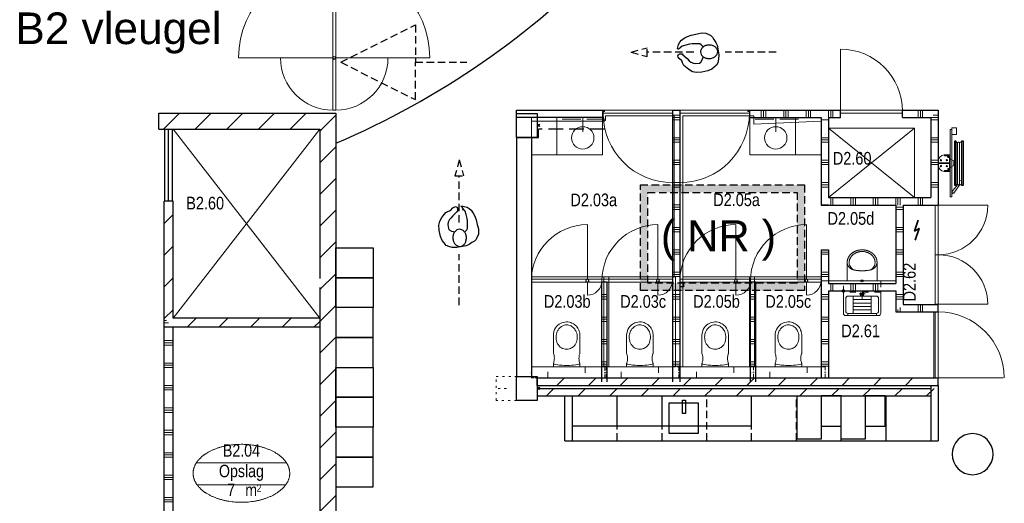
# Model space of a CAD drawing. Header units: millimetres. Extents: x 45699 to 251499, y 244 to 86446.
# Tile 21 of 240: x 45811 to 58998, y 39033 to 45505. Entities that reach past the tile are written whole.
import ezdxf
from ezdxf.enums import TextEntityAlignment as Align

# ---------------------------------------------------------------- set-up
doc = ezdxf.new("R2010")
doc.units = ezdxf.units.MM
doc.header["$LTSCALE"] = 400
doc.header["$PDMODE"] = 3
doc.header["$PDSIZE"] = 15
for name, pattern in [('HIDDEN', [0.375, 0.25, -0.125]), ('STYLE_01', [0.416641, 0.208282, -0.208359]), ('STYLE_02', [0.694427, 0.486069, -0.208359]), ('STYLE_05', [0.208282, 0.069427, -0.138855]), ('STYLE_07', [1.875, 0.625, -0.208282, 0.625, -0.208359, 0.069427, -0.138931]), ('STYLE_15', [0.240945, 0.11811, -0.059055, 0.004724, -0.059055])]:
    doc.linetypes.add(name, pattern=pattern)
for name, color, linetype, lineweight in [('Binnenkozijnen', 140, 'Continuous', 15), ('Dimension-Binnen', 5, 'Continuous', 25), ('mat-beton (ihwg)', 5, 'Continuous', 25), ('mat-kalkzandsteen', 5, 'Continuous', 25), ('mat-scheidingswand-horizontaal', 5, 'Continuous', 25), ('mat-scheidingswand-vertikaal', 5, 'Continuous', 25), ('None', 7, 'Continuous', 9), ('Ruimtenummers', 5, 'Continuous', 25), ('sanitair', 7, 'Continuous', 5), ('Tegelwerk', 5, 'STYLE_02', 25)]:
    doc.layers.add(name, color=color, linetype=linetype, lineweight=lineweight)
for name, color, linetype in [('inlay', 6, 'Continuous'), ('looplijnen', 8, 'HIDDEN'), ('plafond', 255, 'HIDDEN'), ('plat', 5, 'Continuous'), ('symbol', 1, 'Continuous'), ('timmerwerk-ge', 150, 'Continuous'), ('timmerwerk-ve', 8, 'HIDDEN')]:
    doc.layers.add(name, color=color, linetype=linetype)
doc.layers.get('Dimension-Binnen').off()
doc.styles.add('Arial', font='arial.ttf', dxfattribs={"height": 176.388889})
doc.styles.add('Arial Narrow', font='ARIALN.TTF', dxfattribs={"height": 222.25})

# ---------------------------------------------------------------- blocks, each defined once
blk = doc.blocks.new('*X141')
at = {"layer": 'None', "lineweight": 9}
for p, q in [((-21137, -2070), (-21107, -2070)), ((-21137, -2100), (-21077, -2100)), ((-21137, -2340), (-21017, -2340)), ((-21137, -2370), (-21017, -2370)), ((-21137, -2400), (-21017, -2400)), ((-21137, -2640), (-21017, -2640)), ((-21137, -2670), (-21017, -2670)), ((-21137, -2700), (-21017, -2700)), ((-21137, -2940), (-21017, -2940)), ((-21137, -2970), (-21017, -2970)), ((-21137, -3000), (-21017, -3000)), ((-21137, -3240), (-21017, -3240)), ((-21137, -3270), (-21017, -3270)), ((-21137, -3300), (-21017, -3300)), ((-21137, -3540), (-21017, -3540)), ((-21137, -3570), (-21017, -3570)), ((-21137, -3600), (-21017, -3600)), ((-21137, -3840), (-21017, -3840)), ((-21137, -3870), (-21017, -3870)), ((-21137, -3900), (-21017, -3900)), ((-21137, -4140), (-21017, -4140)), ((-21137, -4170), (-21017, -4170)), ((-21137, -4200), (-21017, -4200)), ((-21137, -4440), (-21017, -4440)), ((-21137, -4470), (-21017, -4470)), ((-21137, -4500), (-21017, -4500)), ((-21137, -4740), (-21017, -4740)), ((-21137, -4770), (-21017, -4770)), ((-21137, -4800), (-21017, -4800))]:
    blk.add_line(p, q, dxfattribs=at)
blk = doc.blocks.new('*X142')
at = {"layer": 'None', "lineweight": 9}
for p, q in [((-21137, -773), (-21017, -653)), ((-21137, -1197), (-21017, -1077)), ((-21137, -1621), (-21017, -1501)), ((-21137, -2046), (-21017, -1926))]:
    blk.add_line(p, q, dxfattribs=at)
blk = doc.blocks.new('wasbak rechthoekig')
at = {"layer": 'None', "color": 43, "linetype": 'Continuous', "lineweight": 9}
blk.add_line((0, -190), (0, 0), dxfattribs=at)
at = {"layer": 'None', "color": 43, "lineweight": 9}
blk.add_circle((0, -272), 150, dxfattribs=at)
blk = doc.blocks.new('Kolom 280x320')
at = {"layer": 'mat-beton (ihwg)', "lineweight": 25}
blk.add_lwpolyline([(-300, 160), (-20, 160), (-20, -160), (-300, -160)], close=True, dxfattribs=at)
at = {"layer": 'None', "color": 92, "linetype": 'Continuous', "lineweight": 5}
blk.add_point((0, 0), dxfattribs=at)
blk = doc.blocks.new('*X144')
at = {"layer": 'None', "lineweight": 9}
for p, q in [((3800, 0), (3900, 0)), ((3800, -240), (3900, -240)), ((3800, -270), (3900, -270)), ((3800, -300), (3900, -300)), ((3800, -540), (3900, -540)), ((3800, -570), (3900, -570)), ((3800, -600), (3900, -600)), ((3800, -840), (3900, -840)), ((3800, -870), (3900, -870)), ((3800, -900), (3900, -900)), ((3800, -1140), (3900, -1140))]:
    blk.add_line(p, q, dxfattribs=at)
blk = doc.blocks.new('*X145')
at = {"layer": 'None', "lineweight": 9}
for p, q in [((3930, -2291), (3930, -2191)), ((3960, -2291), (3960, -2191)), ((4200, -2291), (4200, -2191)), ((4230, -2291), (4230, -2191)), ((4260, -2291), (4260, -2191)), ((4500, -2291), (4500, -2191)), ((4530, -2291), (4530, -2191)), ((4560, -2291), (4560, -2191))]:
    blk.add_line(p, q, dxfattribs=at)
blk = doc.blocks.new('*X146')
at = {"layer": 'None', "lineweight": 9}
for p, q in [((4800, -1170), (4900, -1170)), ((4800, -1200), (4900, -1200)), ((4800, -1440), (4900, -1440)), ((4800, -1470), (4900, -1470)), ((4800, -1500), (4900, -1500)), ((4800, -1740), (4900, -1740)), ((4800, -1770), (4900, -1770)), ((4800, -1800), (4900, -1800)), ((4800, -2040), (4900, -2040)), ((4800, -2070), (4900, -2070)), ((4800, -2100), (4900, -2100)), ((4800, -2340), (4900, -2340)), ((4800, -2370), (4900, -2370)), ((4800, -2400), (4900, -2400))]:
    blk.add_line(p, q, dxfattribs=at)
blk = doc.blocks.new('*X147')
at = {"layer": 'None', "lineweight": 9}
for p, q in [((5100, -2571), (5100, -2471)), ((5130, -2571), (5130, -2471)), ((5160, -2571), (5160, -2471)), ((4830, -2571), (4830, -2541)), ((4860, -2571), (4860, -2511))]:
    blk.add_line(p, q, dxfattribs=at)
blk = doc.blocks.new('*X148')
at = {"layer": 'None', "lineweight": 9}
for p, q in [((3930, -1141), (3930, -1041)), ((3960, -1141), (3960, -1041)), ((4200, -1141), (4200, -1041)), ((4230, -1141), (4230, -1041)), ((4260, -1141), (4260, -1041)), ((4500, -1141), (4500, -1041)), ((4530, -1141), (4530, -1041)), ((4560, -1141), (4560, -1041)), ((4800, -1141), (4800, -1041)), ((4830, -1141), (4830, -1041)), ((4860, -1141), (4860, -1041)), ((5100, -1141), (5100, -1041)), ((5130, -1141), (5130, -1041)), ((5160, -1141), (5160, -1041))]:
    blk.add_line(p, q, dxfattribs=at)
blk = doc.blocks.new('*U149')
at = {"layer": 'sanitair', "color": 92, "linetype": 'Continuous', "lineweight": 20}
for points in [[(-173.44, -246.26), (-172.16, -228.69), (-168.34, -211.62), (-162.1, -195.53), (-153.61, -180.9), (-143.12, -168.12), (-130.92, -157.58), (-117.36, -149.55), (-102.83, -144.29)], [(173.1, -246.26), (171.82, -228.69), (168, -211.62), (161.76, -195.53), (153.27, -180.9), (142.77, -168.12), (130.57, -157.58), (117.02, -149.55), (102.49, -144.29)]]:
    blk.add_lwpolyline(points, dxfattribs=at)
for points, knots in [([(-103.13, -144.28), (-145.58, -152.25), (-172.795, -180.895), (-200.01, -209.54), (-200.01, -246.26)], [0, 0, 0, 0.524293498, 0.524293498, 1, 1, 1]), ([(-200, -246.26), (-200, -291.47), (-173.225, -330.625), (-146.45, -369.78), (-100.08, -392.39), (-53.71, -415), (53.37, -415), (99.74, -392.39), (146.11, -369.78), (172.885, -330.625), (199.66, -291.47), (199.66, -246.26)], [0, 0, 0, 0.154963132, 0.154963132, 0.321879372, 0.321879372, 0.499999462, 0.678119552, 0.678119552, 0.845035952, 0.845035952, 1, 1, 1]), ([(-173.44, -246.26), (-173.44, -285.46), (-150.225, -319.415), (-127.01, -353.37), (-86.8, -372.975), (-46.59, -392.58), (46.25, -392.58), (86.46, -372.975), (126.67, -353.37), (149.885, -319.415), (173.1, -285.46), (173.1, -246.26)], [0, 0, 0, 0.154963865, 0.154963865, 0.321885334, 0.321885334, 0.499999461, 0.678113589, 0.678113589, 0.845035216, 0.845035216, 1, 1, 1]), ([(199.65, -246.26), (199.66, -209.53), (172.445, -180.89), (145.23, -152.25), (102.77, -144.28)], [0, 0, 0, 0.475731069, 0.475731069, 1, 1, 1])]:
    blk.add_open_spline(points, degree=2, knots=knots, dxfattribs=at)
blk.add_open_spline([(102.78, -144.28), (-0.17, -124.96), (-103.13, -144.28)], degree=2, dxfattribs=at)
blk = doc.blocks.new('53.31-21')
at = {"layer": 'sanitair', "color": 96, "linetype": 'Continuous', "lineweight": 9}
for p, q in [((-200, -259.5), (-200, 0)), ((-200, 0), (0, 0)), ((0, 0), (200, 0)), ((200, -259.5), (200, 0))]:
    blk.add_line(p, q, dxfattribs=at)
at = {"layer": 'sanitair', "color": 8, "linetype": 'STYLE_01', "lineweight": 5}
blk.add_lwpolyline([(-250, 150), (250, 150), (250, 0), (-250, 0)], close=True, dxfattribs=at)
at = {"layer": 'sanitair', "color": 40, "linetype": 'Continuous', "lineweight": 5}
blk.add_point((0, 0), dxfattribs=at)
at = {"layer": 'sanitair', "color": 7}
blk.add_blockref('*U149', (0, 0), dxfattribs=at)
blk = doc.blocks.new('*X151')
at = {"layer": 'None', "lineweight": 9}
for p, q in [((122, -3696), (222, -3596)), ((547, -3696), (647, -3596)), ((971, -3696), (1071, -3596)), ((1395, -3696), (1495, -3596)), ((1819, -3696), (1919, -3596)), ((2244, -3696), (2344, -3596)), ((2668, -3696), (2768, -3596)), ((3092, -3696), (3192, -3596)), ((3516, -3696), (3616, -3596)), ((3941, -3696), (4041, -3596)), ((4365, -3696), (4465, -3596)), ((4789, -3696), (4889, -3596)), ((5214, -3696), (5314, -3596))]:
    blk.add_line(p, q, dxfattribs=at)
blk = doc.blocks.new('*X152')
at = {"layer": 'None', "lineweight": 9}
for p, q in [((5270, 0), (5370, 0)), ((5271, 30), (5370, 30)), ((5301, 60), (5370, 60)), ((5270, -240), (5370, -240)), ((5270, -270), (5370, -270)), ((5270, -300), (5370, -300)), ((5270, -540), (5370, -540)), ((5270, -570), (5370, -570)), ((5270, -600), (5370, -600)), ((5270, -840), (5370, -840)), ((5270, -870), (5370, -870)), ((5270, -900), (5370, -900)), ((5369, -1140), (5370, -1140))]:
    blk.add_line(p, q, dxfattribs=at)
blk = doc.blocks.new('*X153')
at = {"layer": 'None', "lineweight": 9}
for p, q in [((3000, 29), (3000, 129)), ((3030, 29), (3030, 129)), ((3060, 29), (3060, 129)), ((3300, 29), (3300, 129)), ((3330, 29), (3330, 129)), ((3360, 29), (3360, 129)), ((3600, 29), (3600, 129)), ((3630, 29), (3630, 129)), ((3660, 29), (3660, 129)), ((3900, 29), (3900, 129)), ((3930, 29), (3930, 129)), ((3960, 29), (3960, 129))]:
    blk.add_line(p, q, dxfattribs=at)
blk = doc.blocks.new('*X154')
at = {"layer": 'None', "lineweight": 9}
for p, q in [((5100, 29), (5100, 129)), ((5130, 29), (5130, 129)), ((5160, 29), (5160, 129))]:
    blk.add_line(p, q, dxfattribs=at)
blk = doc.blocks.new('wandcloset SPHINX')
at = {"layer": 'sanitair', "color": 43, "linetype": 'Continuous', "lineweight": 9}
blk.add_lwpolyline([(0, 177.5), (-42.5, 177.5), (-68.5, 169.49), (-81.5, 167.061), (-97.5, 165.452), (-112.223, 165), (-129.5, 165.626), (-142.511, 167), (-153.5, 168.934), (-163.5, 171.61), (-171.5, 174.928), (-175.461, 177.5), (-432.5, 177.5), (-451.5, 175.115), (-466.343, 172), (-477.5, 168.764), (-490.5, 163.958), (-500.5, 159.811), (-516.35, 150.66), (-529, 142), (-542.5, 130.791), (-553.289, 120.002), (-565.613, 105), (-573.696, 91), (-584.987, 71.443), (-590.599, 57), (-595.434, 40), (-600, 17), (-600, -4), (-598.231, -25), (-593.936, -46), (-587.67, -65), (-579.924, -82), (-569.15, -100), (-556.5, -116.406), (-538.909, -133.997), (-520.491, -148), (-497.5, -160.877), (-468.5, -171.436), (-445.5, -176.004), (-422.5, -177.5), (-175.461, -177.5), (-168.589, -173.532), (-153.805, -169), (-137.5, -166.368), (-117.5, -165.057), (-100.5, -165.286), (-83.5, -166.788), (-67.5, -169.733), (-54.815, -174), (-42.5, -177.5), (0, -177.5)], close=True, dxfattribs=at)
for points in [[(-330.716, 131.213), (-363.716, 138.777), (-388.716, 141.656), (-406.212, 141.656), (-429.716, 139.048), (-448.716, 134.643), (-468.716, 127.543), (-480.799, 121.853), (-491.088, 116.038), (-502.647, 108.253), (-515.298, 97.853), (-524.755, 88.396), (-535.714, 74.853), (-541.855, 65.453), (-545.716, 58.53), (-550.716, 47.753), (-557.272, 26.853), (-559.437, 13.853), (-560.216, -0.007), (-559.024, -17.147), (-555.144, -35.147), (-548.367, -53.147), (-538.934, -70.147), (-526.781, -86.147), (-517.716, -95.606), (-506.733, -105.147), (-491.716, -115.665), (-478.716, -122.931), (-460.916, -131.116), (-436.916, -138.081), (-416.716, -140.879), (-397.466, -141.875), (-378.716, -140.93), (-364.516, -138.937), (-348.626, -135.336), (-335.166, -132.83), (-326.916, -129.699), (-317.327, -125.944), (-306.916, -120.88), (-295.743, -114.147), (-278.132, -100.147), (-264.351, -85.147), (-254.63, -71.147), (-245.716, -53.764), (-239.317, -35.147), (-235.935, -18.147), (-234.716, 0.125), (-236.444, 21.853), (-239.706, 34.853), (-242.271, 45.076), (-245.479, 53.453), (-251.993, 66.853), (-258.716, 77.739), (-266.716, 88.307), (-276.513, 98.853), (-284.308, 105.853), (-293.716, 113.014), (-302.862, 118.853), (-311.716, 123.6), (-321.216, 127.406), (-330.716, 131.213)], [(-42.5, 177.5), (-37.757, 174), (-34.002, 166), (-29.049, 147), (-25.068, 122), (-21.975, 92), (-20.331, 68), (-19.056, 38), (-18.555, 12), (-18.5, 0), (-18.971, -35), (-19.865, -59), (-20.941, -78), (-22.401, -97), (-24.571, -118), (-28.282, -143), (-32.692, -162), (-36.065, -171), (-39.386, -176), (-42.5, -177.5)]]:
    blk.add_lwpolyline(points, dxfattribs=at)
at = {"layer": 'sanitair', "color": 8, "linetype": 'STYLE_01', "lineweight": 5}
blk.add_lwpolyline([(0, 250), (150, 250), (150, -250), (0, -250)], close=True, dxfattribs=at)
blk = doc.blocks.new('metalstud voorzetwand')
at = {"layer": 'None', "color": 140, "linetype": 'STYLE_15', "lineweight": 15}
blk.add_lwpolyline([(0, 0), (150, 0), (150, -1000), (0, -1000)], close=True, dxfattribs=at)
blk = doc.blocks.new('*X155')
at = {"layer": 'None', "lineweight": 9}
for p, q in [((865, -2340), (935, -2340)), ((865, -2370), (935, -2370)), ((865, -2400), (935, -2400)), ((865, -2640), (935, -2640)), ((865, -2670), (935, -2670)), ((865, -2700), (935, -2700)), ((865, -2940), (935, -2940)), ((865, -2970), (935, -2970)), ((865, -3000), (935, -3000)), ((865, -3240), (935, -3240)), ((865, -3270), (935, -3270)), ((865, -3300), (935, -3300))]:
    blk.add_line(p, q, dxfattribs=at)
blk = doc.blocks.new('*X156')
at = {"layer": 'None', "lineweight": 9}
for p, q in [((1810, 60), (1910, 60)), ((1810, 30), (1910, 30)), ((1810, 0), (1910, 0)), ((1810, -240), (1910, -240)), ((1810, -270), (1910, -270)), ((1810, -300), (1910, -300)), ((1810, -540), (1910, -540)), ((1810, -570), (1910, -570)), ((1810, -600), (1910, -600)), ((1810, -840), (1910, -840)), ((1810, -870), (1910, -870)), ((1810, -900), (1910, -900)), ((1810, -1140), (1910, -1140)), ((1810, -1170), (1910, -1170)), ((1810, -1200), (1910, -1200)), ((1810, -1440), (1910, -1440)), ((1810, -1470), (1910, -1470)), ((1810, -1500), (1910, -1500)), ((1810, -1740), (1910, -1740)), ((1810, -1770), (1910, -1770)), ((1810, -1800), (1910, -1800)), ((1810, -2040), (1910, -2040)), ((1810, -2070), (1910, -2070)), ((1810, -2100), (1910, -2100)), ((1810, -2340), (1910, -2340)), ((1810, -2370), (1910, -2370)), ((1810, -2400), (1910, -2400)), ((1810, -2640), (1910, -2640)), ((1810, -2670), (1910, -2670)), ((1810, -2700), (1910, -2700)), ((1810, -2940), (1910, -2940)), ((1810, -2970), (1910, -2970)), ((1810, -3000), (1910, -3000)), ((1810, -3240), (1910, -3240)), ((1810, -3270), (1910, -3270)), ((1810, -3300), (1910, -3300))]:
    blk.add_line(p, q, dxfattribs=at)
blk = doc.blocks.new('*X157')
at = {"layer": 'None', "lineweight": 9}
for p, q in [((2855, -2340), (2925, -2340)), ((2855, -2370), (2925, -2370)), ((2855, -2400), (2925, -2400)), ((2855, -2640), (2925, -2640)), ((2855, -2670), (2925, -2670)), ((2855, -2700), (2925, -2700)), ((2855, -2940), (2925, -2940)), ((2855, -2970), (2925, -2970)), ((2855, -3000), (2925, -3000)), ((2855, -3240), (2925, -3240)), ((2855, -3270), (2925, -3270)), ((2855, -3300), (2925, -3300))]:
    blk.add_line(p, q, dxfattribs=at)
blk = doc.blocks.new('*X158')
at = {"layer": 'None', "lineweight": 9}
for p, q in [((262, -3556), (362, -3456)), ((687, -3556), (787, -3456)), ((1111, -3556), (1211, -3456)), ((1535, -3556), (1635, -3456)), ((1959, -3556), (2059, -3456)), ((2384, -3556), (2484, -3456)), ((2808, -3556), (2908, -3456)), ((3232, -3556), (3332, -3456)), ((3656, -3556), (3756, -3456)), ((4081, -3556), (4181, -3456)), ((4505, -3556), (4605, -3456)), ((4929, -3556), (5029, -3456)), ((5354, -3556), (5370, -3540))]:
    blk.add_line(p, q, dxfattribs=at)
blk = doc.blocks.new('*X159')
at = {"layer": 'None', "lineweight": 9}
for p, q in [((3800, -1770), (3900, -1770)), ((3800, -1800), (3900, -1800)), ((3800, -2040), (3900, -2040)), ((3800, -2070), (3900, -2070)), ((3800, -2100), (3900, -2100)), ((3800, -2340), (3900, -2340)), ((3800, -2370), (3900, -2370)), ((3800, -2400), (3900, -2400)), ((3800, -2640), (3900, -2640)), ((3800, -2670), (3900, -2670)), ((3800, -2700), (3900, -2700)), ((3800, -2940), (3900, -2940)), ((3800, -2970), (3900, -2970)), ((3800, -3000), (3900, -3000)), ((3800, -3240), (3900, -3240)), ((3800, -3270), (3900, -3270)), ((3800, -3300), (3900, -3300))]:
    blk.add_line(p, q, dxfattribs=at)
blk = doc.blocks.new('kubica deur 930')
at = {"layer": 'None', "color": 43, "linetype": 'Continuous', "lineweight": 9}
blk.add_line((0, -40), (0, -970), dxfattribs=at)
at = {"layer": 'None', "color": 140, "linetype": 'Continuous', "lineweight": 15}
blk.add_lwpolyline([(0, -40), (0, 0), (-910, 0), (-910, -20), (-930, -20), (-930, -40)], close=True, dxfattribs=at)
at = {"layer": 'None', "color": 43, "linetype": 'Continuous', "lineweight": 9}
blk.add_arc((0, -40), 930, 180, 270, dxfattribs=at)
blk = doc.blocks.new('taatsdeur 950 toilet')
at = {"layer": 'Binnenkozijnen', "lineweight": 15}
blk.add_lwpolyline([(0, 40), (945, 40), (945, 0), (0, 0)], close=True, dxfattribs=at)
at = {"layer": 'Binnenkozijnen', "color": 92, "lineweight": 25}
blk.add_circle((750, 20), 20, dxfattribs=at)
at = {"layer": 'None', "color": 43, "linetype": 'Continuous', "lineweight": 9}
for p, q in [((750, 40), (750, 215)), ((750, 0), (750, -730))]:
    blk.add_line(p, q, dxfattribs=at)
for radius, start, end in [(195, 0, 90), (750, 180, 270)]:
    blk.add_arc((750, 20), radius, start, end, dxfattribs=at)
blk = doc.blocks.new('53.1 kraan')
at = {"layer": 'None', "color": 43, "linetype": 'Continuous', "lineweight": 9}
for p, q in [((-40, 0), (0, 0)), ((-20, -20), (-20, 20)), ((0, 15), (0, -70)), ((0, 0), (40, 0)), ((20, -20), (20, 20))]:
    blk.add_line(p, q, dxfattribs=at)
at = {"layer": 'None', "color": 43, "linetype": 'Continuous', "lineweight": 25}
blk.add_point((0, 0), dxfattribs=at)
blk = doc.blocks.new('Uitstortgootsteen')
at = {"layer": 'None', "color": 43, "linetype": 'Continuous', "lineweight": 9}
for p, q in [((-250, 15), (-250, 315)), ((220, 345), (-220, 345)), ((-192, 315), (-192, 345)), ((-120, 85), (-120, 315)), ((120, 269), (-120, 269)), ((120, 85), (120, 315)), ((192, 315), (192, 345)), ((250, 315), (250, 15)), ((120, 223), (-120, 223)), ((120, 177), (-120, 177)), ((250, 15), (-250, 15)), ((120, 131), (-120, 131))]:
    blk.add_line(p, q, dxfattribs=at)
at = {"layer": 'None', "color": 43, "linetype": 'Continuous', "lineweight": 9, "flags": 128}
blk.add_lwpolyline([(220, 115, -0.414214), (190, 85), (-190, 85, -0.414214), (-220, 115), (-220, 285, -0.414214), (-190, 315), (190, 315, -0.414214), (220, 285)], format="xyb", close=True, dxfattribs=at)
at = {"layer": 'None', "color": 43, "linetype": 'Continuous', "lineweight": 9}
for centre, start, end in [((-220, 315), 90, 180), ((220, 315), 0, 90)]:
    blk.add_arc(centre, 30, start, end, dxfattribs=at)
at = {"layer": 'None', "color": 43, "linetype": 'Continuous', "lineweight": 25}
blk.add_point((250, 15), dxfattribs=at)
at = {"layer": 'None', "color": 96, "rotation": 180}
blk.add_blockref('53.1 kraan', (0, 55), dxfattribs=at)
blk = doc.blocks.new('*U131')
at = {"layer": 'None', "color": 140, "linetype": 'Continuous', "lineweight": 15, "flags": 128}
blk.add_lwpolyline([(-21, 110), (59, 110), (59, 107, -0.391021), (53, 100), (-1, 96, 0.391021), (-12, 83), (-12, -83, 0.391021), (-1, -96), (53, -100, -0.391021), (59, -107), (59, -110), (-21, -110)], format="xyb", close=True, dxfattribs=at)
blk = doc.blocks.new('*U132')
at = {"layer": 'None', "color": 253, "linetype": 'Continuous', "lineweight": 5}
for p, q in [((96.625, -278), (96.625, 266)), ((125.704, -278), (125.704, 266)), ((50.42, -31.849), (50.42, 29))]:
    blk.add_line(p, q, dxfattribs=at)
at = {"layer": 'None', "color": 140, "linetype": 'Continuous', "lineweight": 15}
for p, q in [((50.42, 29), (1.453, 57.31)), ((0, -61), (50.42, -31.849))]:
    blk.add_line(p, q, dxfattribs=at)
at = {"layer": 'None', "color": 92, "linetype": 'Continuous', "lineweight": 25}
for points in [[(60.916, 296), (76.476, 296), (76.476, -300), (60.916, -300)], [(154.785, 296), (171.344, 296), (171.344, -302), (154.785, -302)]]:
    blk.add_lwpolyline(points, close=True, dxfattribs=at)
at = {"layer": 'None', "color": 253, "linetype": 'Continuous', "lineweight": 5}
blk.add_lwpolyline([(50.929, 18), (60.916, 18), (60.916, -18), (50.929, -18)], close=True, dxfattribs=at)
for points, knots in [([(96.866, 264), (96.866, 268.997), (93.792, 272.9335), (90.718, 276.87), (85.875, 278.0735), (81.032, 279.277), (76.476, 277.238)], [0, 0, 0, 0.3335495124, 0.3335495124, 0.6668288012, 0.6668288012, 1, 1, 1]), ([(125.825, 264), (125.825, 267.886), (123.8855, 271.2505), (121.946, 274.615), (118.586, 276.5575), (115.226, 278.5), (107.466, 278.5), (104.106, 276.5575), (100.746, 274.615), (98.806, 271.2505), (96.866, 267.886), (96.866, 264)], [0, 0, 0, 0.1667696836, 0.1667696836, 0.3334232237, 0.3334232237, 0.4999946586, 0.6665660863, 0.6665660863, 0.833226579, 0.833226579, 1, 1, 1]), ([(154.785, 264), (154.785, 267.886), (152.845, 271.2505), (150.905, 274.615), (147.5455, 276.5575), (144.186, 278.5), (140.306, 278.5), (136.426, 278.5), (133.066, 276.5575), (129.706, 274.615), (127.7655, 271.2505), (125.825, 267.886), (125.825, 264)], [0, 0, 0, 0.1667729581, 0.1667729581, 0.3334246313, 0.3334246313, 0.4999853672, 0.4999853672, 0.666556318, 0.666556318, 0.8332233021, 0.8332233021, 1, 1, 1]), ([(76.477, -291.432), (81.039, -293.343), (85.8175, -292.072), (90.596, -290.801), (93.6105, -286.876), (96.625, -282.951), (96.625, -278)], [0, 0, 0, 0.333165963, 0.333165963, 0.6664584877, 0.6664584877, 1, 1, 1]), ([(96.625, -278), (96.625, -281.901), (98.573, -285.2795), (100.521, -288.658), (103.895, -290.609), (107.269, -292.56), (111.165, -292.56), (115.061, -292.56), (118.435, -290.609), (121.809, -288.658), (123.7565, -285.2795), (125.704, -281.901), (125.704, -278)], [0, 0, 0, 0.1667545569, 0.1667545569, 0.3334268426, 0.3334268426, 0.5000053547, 0.5000053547, 0.6665838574, 0.6665838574, 0.8332491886, 0.8332491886, 1, 1, 1]), ([(125.704, -278), (125.704, -281.901), (127.6525, -285.2795), (129.601, -288.658), (132.975, -290.609), (136.349, -292.56), (140.245, -292.56), (144.141, -292.56), (147.5145, -290.609), (150.888, -288.658), (152.836, -285.2795), (154.784, -281.901), (154.784, -278)], [0, 0, 0, 0.1667578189, 0.1667578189, 0.3334365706, 0.3334365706, 0.5000146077, 0.5000146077, 0.6665824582, 0.6665824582, 0.8332459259, 0.8332459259, 1, 1, 1])]:
    blk.add_open_spline(points, degree=2, knots=knots, dxfattribs=at)
blk = doc.blocks.new('BSH')
at = {"layer": 'None', "color": 140, "linetype": 'Continuous', "lineweight": 15}
for p, q in [((-159.8585, -36.7557), (-159.8585, 32.756)), ((-80, -6.8893), (-80, 2.8892)), ((0, -61), (0, 111.155))]:
    blk.add_line(p, q, dxfattribs=at)
at = {"layer": 'None', "color": 253, "linetype": 'Continuous', "lineweight": 5}
for p, q in [((135.277, -233.0824), (136.142, -233.8294)), ((27.7468, -383.0008), (105.0969, -276.5164)), ((130.6676, -289.4337), (48.7568, -402.0618))]:
    blk.add_line(p, q, dxfattribs=at)
at = {"layer": 'None', "color": 140, "linetype": 'Continuous', "lineweight": 15}
for points in [[(0, 448), (20, 448), (20, -452), (0, -452)], [(20, 469.75), (82, 469.75), (82, 382.75), (20, 382.75)], [(-160, 2.8892), (-9, 2.8892), (-9, -6.8893), (-160, -6.8893)]]:
    blk.add_lwpolyline(points, close=True, dxfattribs=at)
at = {"layer": 'None', "color": 8, "linetype": 'Continuous', "lineweight": 5}
for centre in [(-124, 37.275), (-44.5, 38.775), (-124, -41.275), (-45, -41.275)]:
    blk.add_circle(centre, 8.5, dxfattribs=at)
at = {"layer": 'None', "color": 140, "linetype": 'Continuous', "lineweight": 15}
for centre, start, end in [((-80, 28), 90, 180), ((-80, -32), 180, 270)]:
    blk.add_arc(centre, 80, start, end, dxfattribs=at)
at = {"layer": 'None', "color": 9, "linetype": 'Continuous', "lineweight": 5}
blk.add_arc((38.2528, -392.5302), 14.18399, 137.790600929, 325.770923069, dxfattribs=at)
at = {"layer": 'None', "color": 92, "linetype": 'Continuous', "lineweight": 25}
for points, knots in [([(-11.70075, 86.5025), (-12.2626, 89.0317), (-14.0137, 90.9408), (-15.7648, 92.8499), (-18.23575, 93.6275), (-20.7067, 94.4051), (-23.236, 93.84325), (-25.7653, 93.2814), (-27.67445, 91.53015), (-29.5836, 89.7789), (-30.36125, 87.3079), (-31.1389, 84.8369), (-30.57705, 82.3077), (-30.0152, 79.7785), (-28.26385, 77.8694), (-26.5125, 75.9603), (-24.0415, 75.1827), (-21.5705, 74.4051), (-19.0412, 74.96695), (-16.5119, 75.5288), (-14.60305, 77.28005), (-12.6942, 79.0313), (-11.91655, 81.5023), (-11.1389, 83.9733), (-11.70075, 86.5025)], [0, 0, 0, 0.0833344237, 0.0833344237, 0.1666618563, 0.1666618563, 0.2499968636, 0.2499968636, 0.3333348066, 0.3333348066, 0.4166657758, 0.4166657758, 0.5000000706, 0.5000000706, 0.583336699, 0.583336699, 0.666668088, 0.666668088, 0.7500039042, 0.7500039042, 0.8333377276, 0.8333377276, 0.9166657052, 0.9166657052, 1, 1, 1]), ([(-11.75695, -89.71225), (-12.375, -92.4944), (-14.3012, -94.5944), (-16.2274, -96.6944), (-18.94545, -97.54975), (-21.6635, -98.4051), (-24.4457, -97.78705), (-27.2279, -97.169), (-29.328, -95.24265), (-31.4281, -93.3163), (-32.2835, -90.5982), (-33.1389, -87.8801), (-32.52085, -85.09795), (-31.9028, -82.3158), (-29.97635, -80.2158), (-28.0499, -78.1158), (-25.3318, -77.26045), (-22.6137, -76.4051), (-19.83145, -77.02315), (-17.0492, -77.6412), (-14.94945, -79.56755), (-12.8497, -81.4939), (-11.9943, -84.212), (-11.1389, -86.9301), (-11.75695, -89.71225)], [0, 0, 0, 0.083334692, 0.083334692, 0.1666618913, 0.1666618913, 0.2499964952, 0.2499964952, 0.3333343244, 0.3333343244, 0.4166651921, 0.4166651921, 0.4999998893, 0.4999998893, 0.5833365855, 0.5833365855, 0.6666673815, 0.6666673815, 0.7500034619, 0.7500034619, 0.8333376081, 0.8333376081, 0.9166653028, 0.9166653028, 1, 1, 1])]:
    blk.add_open_spline(points, degree=2, knots=knots, dxfattribs=at)
at = {"layer": 'None', "color": 7}
blk.add_blockref('*U132', (0, 0), dxfattribs=at)
at = {"layer": 'None', "color": 140, "rotation": 180}
blk.add_blockref('*U131', (-21.4, -2), dxfattribs=at)
blk = doc.blocks.new('*U163')
at = {"layer": 'None', "color": 43, "linetype": 'Continuous', "lineweight": 9}
blk.add_line((4060, 946), (4060, 116), dxfattribs=at)
at = {"layer": 'None', "color": 140, "lineweight": 15}
blk.add_lwpolyline([(4060, 129), (4890, 129), (4890, 89), (4060, 89)], close=True, dxfattribs=at)
at = {"layer": 'None', "color": 43, "linetype": 'Continuous', "lineweight": 9}
blk.add_arc((4060, 116), 830, 0, 90, dxfattribs=at)
blk = doc.blocks.new('*U164')
at = {"layer": 'None', "color": 140, "lineweight": 15}
for points in [[(5370, -1806.5), (5370, -1144.5), (5330, -1144.5), (5330, -1806.5)], [(5370, -1806.5), (5370, -2468.5), (5330, -2468.5), (5330, -1806.5)]]:
    blk.add_lwpolyline(points, close=True, dxfattribs=at)
blk = doc.blocks.new('*X167')
at = {"layer": 'None', "lineweight": 9}
for p, q in [((-21146, 491), (-20932, 705)), ((-20722, 491), (-20508, 705)), ((-20298, 491), (-20084, 705)), ((-19874, 491), (-19660, 705)), ((-19449, 491), (-19235, 705))]:
    blk.add_line(p, q, dxfattribs=at)
blk = doc.blocks.new('*X168')
at = {"layer": 'None', "lineweight": 9}
for p, q in [((-19053, 463), (-18839, 677)), ((-19053, 39), (-18839, 253)), ((-19053, -385), (-18839, -171)), ((-19053, -810), (-18839, -596)), ((-19053, -1234), (-18839, -1020)), ((-19053, -1658), (-18839, -1444)), ((-19053, -2082), (-18839, -1868)), ((-19053, -2507), (-18839, -2293)), ((-19053, -2931), (-18839, -2717)), ((-19053, -3355), (-18839, -3141)), ((-19053, -3779), (-18839, -3565)), ((-19053, -4204), (-18839, -3990)), ((-19053, -4628), (-18839, -4414)), ((-18962, -4961), (-18839, -4838))]:
    blk.add_line(p, q, dxfattribs=at)
blk = doc.blocks.new('Kolom O 550')
at = {"layer": 'mat-beton (ihwg)', "lineweight": 25}
blk.add_circle((0, 0), 275, dxfattribs=at)
blk = doc.blocks.new('Ruimtenummer UV 50')
at = {"layer": 'Ruimtenummers', "color": 8, "lineweight": 5}
for p, q in [((602, 157), (-602, 157)), ((595, -137), (-595, -137))]:
    blk.add_line(p, q, dxfattribs=at)
blk.add_open_spline([(-323, 354), (-173, 406), (173, 406), (323, 354), (473, 302), (560, 212), (647, 122), (647, 18), (647, -86), (560, -176), (473, -266), (323, -318), (173, -370), (-173, -370), (-323, -318), (-474, -266), (-560, -176), (-647, -86), (-647, 18), (-647, 122), (-560, 212), (-474, 302), (-323, 354)], degree=2, knots=[0, 0, 0, 0.09962, 0.19924, 0.19924, 0.283607, 0.283607, 0.349619, 0.349619, 0.415638, 0.415638, 0.5, 0.5, 0.59962, 0.69924, 0.69924, 0.783607, 0.783607, 0.849619, 0.849619, 0.915638, 0.915638, 1, 1, 1], dxfattribs=at)
at = {"layer": 'Ruimtenummers', "attachment_point": 2, "style": 'Arial Narrow'}
for s, insert, char_height in [(' 2', (220, -133), 96.8), (' m', (104, -122), 165.9)]:
    blk.add_mtext(s, dxfattribs=dict(at, insert=insert, char_height=char_height))
at = {"layer": 'Ruimtenummers', "style": 'Arial Narrow'}
for tag, p in [('Nummer', (0, 407)), ('Naam', (0, 132)), ('Oppervlak', (-138, -122))]:
    blk.add_attdef(tag, text='', height=166, dxfattribs=at).set_placement(p, align=Align.TOP_CENTER)
blk = doc.blocks.new('*U225')
at = {"layer": 'None', "color": 43, "linetype": 'Continuous', "lineweight": 9}
for p, q in [((-20139, 1444), (-18879, 1444)), ((-17579, 1444), (-18839, 1444))]:
    blk.add_line(p, q, dxfattribs=at)
at = {"layer": 'None', "color": 140, "linetype": 'Continuous', "lineweight": 15}
blk.add_lwpolyline([(-18879, 2704), (-18879, 744), (-18839, 744), (-18839, 2704)], close=True, dxfattribs=at)
at = {"layer": 'None', "color": 92, "linetype": 'Continuous', "lineweight": 25}
blk.add_circle((-18859, 1444), 20, dxfattribs=at)
at = {"layer": 'None', "color": 43, "linetype": 'Continuous', "lineweight": 9}
for centre, radius, start, end in [((-18879, 1444), 1260, 90, 180), ((-18839, 1444), 1260, 0, 90), ((-18879, 1444), 700, 180, 270), ((-18839, 1444), 700, 270, 0)]:
    blk.add_arc(centre, radius, start, end, dxfattribs=at)
blk = doc.blocks.new('*U228')
at = {"layer": 'None', "color": 43, "lineweight": 9}
blk.add_line((-21017, 490), (-19053, -2040), dxfattribs=at)
at = {"layer": 'None', "color": 43, "linetype": 'Continuous', "lineweight": 9}
blk.add_line((-19053, 490), (-21017, -2040), dxfattribs=at)
blk = doc.blocks.new('*X229')
at = {"layer": 'None', "lineweight": 9}
for p, q in [((-20828, -2160), (-20708, -2040)), ((-20403, -2160), (-20283, -2040)), ((-19979, -2160), (-19859, -2040)), ((-19555, -2160), (-19435, -2040)), ((-19131, -2160), (-19053, -2082))]:
    blk.add_line(p, q, dxfattribs=at)
blk = doc.blocks.new('nok')
at = {"layer": 'None', "color": 43, "linetype": 'STYLE_05', "lineweight": 9}
blk.add_lwpolyline([(-135, 160), (135, 160), (135, -160), (-135, -160)], close=True, dxfattribs=at)
blk = doc.blocks.new('symb-ps03_b2')
blk.add_lwpolyline([(82, -334), (93, -323), (110, -305), (120, -285), (121, -231), (122, -184), (116, -150), (104, -98), (91, -52), (69, -25), (58, -13), (50, -1), (49, 8), (59, 13), (76, 9), (115, -1), (145, -17), (172, -41), (196, -78), (221, -122), (236, -169), (250, -232), (266, -290), (270, -325), (267, -365), (252, -399), (235, -433), (213, -457), (181, -475), (141, -499), (103, -517), (27, -533), (-23, -539), (-83, -538), (-130, -528), (-165, -511), (-192, -479), (-218, -448), (-241, -394), (-258, -313), (-262, -242), (-251, -189), (-222, -138), (-185, -93), (-170, -72), (-134, -54), (-107, -46), (-75, -10), (-57, 2), (-38, 7), (-23, 1), (-12, -13), (-11, -28), (-13, -49), (-23, -61), (-75, -115), (-104, -145), (-121, -166), (-138, -200), (-142, -234), (-135, -284), (-123, -302), (-94, -319), (-69, -327), (-52, -333)])
blk.add_lwpolyline([(-75, -413, 0.078796), (-66, -458, 0.088041), (-46, -494, 0.105312), (-14, -518, 0.121926), (19, -526, 0.121926), (52, -517, 0.105312), (82, -490, 0.088041), (100, -454, 0.078796), (106, -408, 0.078796), (98, -363, 0.088041), (77, -328, 0.105312), (46, -303, 0.121926), (13, -296, 0.121926), (-21, -305, 0.105312), (-50, -331, 0.088041), (-69, -368, 0.078796)], format="xyb", close=True)
blk = doc.blocks.new('symb-ps09_b2')
at = {"layer": 'looplijnen'}
for p, q in [((0, 935), (-58, 718)), ((0, 935), (58, 718)), ((-58, 718), (58, 718)), ((0, 95), (0, 718)), ((0, -1011), (0, -327))]:
    blk.add_line(p, q, dxfattribs=at)
at = {"layer": 'symbol'}
blk.add_blockref('symb-ps03_b2', (-11, 300), dxfattribs=at)

msp = doc.modelspace()

# ---------------------------------------------------------------- hatches: boundary and pattern name
at = {"layer": 'plafond'}
h = msp.add_hatch(dxfattribs=at)
h.set_pattern_fill('ANGLE', color=256, scale=5)
h.set_pattern_definition([(0, (-339199.978, -158773.934), (0, 34.925), [25.4, -9.525]), (90, (-339199.978, -158773.934), (-34.925, 2e-15), [25.4, -9.525])])
h.paths.add_polyline_path([(54224, 43194), (56223, 43194), (56223, 41980), (54224, 41980)], flags=16)
h.paths.add_polyline_path([(54124, 43294), (56323, 43294), (56323, 41880), (54124, 41880)])

# ---------------------------------------------------------------- linework, layer by layer
for p, q in [((52464, 43930), (52464, 44295)), ((58014, 39870), (58114, 39870))]:
    msp.add_line(p, q)
at = {"layer": 'Binnenkozijnen', "color": 140, "linetype": 'Continuous', "lineweight": 15}
for points in [[(53004, 44195), (53619, 44195), (53619, 43695), (53004, 43695)], [(56204, 44195), (55589, 44195), (55589, 43695), (56204, 43695)]]:
    msp.add_lwpolyline(points, close=True, dxfattribs=at)
at = {"layer": 'inlay'}
msp.add_arc((45716, 54032), 11063, 293.0319, 316.2699, dxfattribs=at)
at = {"layer": 'mat-beton (ihwg)', "lineweight": 25}
for p, q in [((52464, 43930), (52464, 40730)), ((52464, 43930), (52664, 43930)), ((52664, 43930), (52664, 40730)), ((52464, 40730), (52664, 40730))]:
    msp.add_line(p, q, dxfattribs=at)
msp.add_lwpolyline([(52464, 40730), (52744, 40730), (52744, 40410), (52464, 40410)], close=True, dxfattribs=at)
at = {"layer": 'mat-kalkzandsteen', "lineweight": 25}
for p, q in [((47676, 44255), (50044, 44255)), ((47676, 44041), (47676, 44255)), ((50044, 44254), (50044, 38466)), ((47676, 44041), (49830, 44041)), ((49830, 44040), (49830, 42040)), ((47866, 43076), (47746, 43076)), ((47746, 41390), (47746, 43076)), ((47866, 41510), (47866, 43076)), ((49830, 41920), (49830, 38680)), ((49830, 41510), (47866, 41510)), ((49830, 41390), (47746, 41390)), ((52744, 40710), (58114, 40710)), ((52744, 40610), (52744, 40710)), ((58114, 40610), (58114, 40710)), ((52744, 40610), (58114, 40610)), ((52744, 40570), (58014, 40570)), ((52744, 40470), (58014, 40470))]:
    msp.add_line(p, q, dxfattribs=at)
at = {"layer": 'mat-scheidingswand-horizontaal', "lineweight": 25}
for p, q in [((55589, 44295), (56804, 44295)), ((55589, 44195), (55589, 44295)), ((55589, 44195), (56544, 44195)), ((56644, 44195), (56804, 44195)), ((56804, 44195), (56804, 44295)), ((57634, 44295), (58114, 44295)), ((57634, 44195), (57634, 44295)), ((57634, 44195), (58014, 44195)), ((56644, 43125), (58014, 43125)), ((56644, 43025), (57544, 43025)), ((57644, 43025), (58114, 43025)), ((54704, 41982), (54654, 41982)), ((54704, 41982), (54704, 41932)), ((56644, 41975), (57544, 41975)), ((54704, 41932), (54654, 41932)), ((56644, 41875), (57544, 41875)), ((57644, 41695), (58114, 41695)), ((58114, 41595), (58114, 41695)), ((57544, 41595), (58114, 41595))]:
    msp.add_line(p, q, dxfattribs=at)
for points in [[(52464, 44295), (53641, 44295)], [(53641, 44295), (53641, 44278), (53619, 44278), (53619, 44195), (52464, 44195)]]:
    msp.add_lwpolyline(points, dxfattribs=at)
at = {"layer": 'mat-scheidingswand-horizontaal', "color": 92, "lineweight": 25, "flags": 128}
for points in [[(55567, 44295), (55590, 44295)], [(55590, 44278), (55567, 44278), (55567, 44295)]]:
    msp.add_lwpolyline(points, dxfattribs=at)
at = {"layer": 'mat-scheidingswand-vertikaal', "lineweight": 25}
for p, q in [((54554, 44294), (54554, 40660)), ((54554, 44294), (54654, 44294)), ((54654, 44294), (54654, 40660)), ((56544, 44194), (56544, 43024)), ((56644, 44194), (56644, 43125)), ((58014, 44195), (58014, 43125)), ((58114, 44295), (58114, 43025)), ((56544, 43024), (56644, 43024)), ((56644, 43025), (56644, 43024)), ((57544, 43025), (57544, 41975)), ((57644, 43025), (57644, 41694)), ((56544, 42424), (56544, 40710)), ((56544, 42424), (56644, 42424)), ((56644, 42424), (56644, 41975)), ((53679, 41992), (53609, 41992)), ((53609, 40660), (53609, 41992)), ((53679, 40660), (53679, 41992)), ((55669, 41992), (55599, 41992)), ((55599, 40660), (55599, 41992)), ((55669, 40660), (55669, 41992)), ((56644, 41875), (56644, 40710)), ((57544, 41875), (57544, 41594)), ((47746, 38577), (47746, 41510)), ((47866, 38577), (47866, 41390)), ((56544, 40710), (56644, 40710)), ((53014, 40470), (53114, 40470)), ((56714, 40470), (56814, 40470))]:
    msp.add_line(p, q, dxfattribs=at)
at = {"layer": 'mat-scheidingswand-vertikaal', "linetype": 'Continuous', "lineweight": 25}
for p, q in [((58014, 40610), (58014, 39870)), ((58014, 40610), (58114, 40610)), ((58114, 40610), (58114, 39870))]:
    msp.add_line(p, q, dxfattribs=at)
at = {"layer": 'None', "color": 140, "linetype": 'STYLE_07', "lineweight": 15}
for p, q in [((53659, 44175), (53044, 44175)), ((56244, 44175), (55629, 44175))]:
    msp.add_line(p, q, dxfattribs=at)
at = {"layer": 'None', "color": 43, "linetype": 'Continuous', "lineweight": 9}
for p, q in [((56644, 44055), (57794, 43125)), ((57794, 44055), (56644, 43125)), ((57794, 44055), (57794, 43125)), ((58776, 43021), (58114, 43021)), ((58776, 41697), (58114, 41697)), ((58985, 40710), (58101, 40710))]:
    msp.add_line(p, q, dxfattribs=at)
at = {"layer": 'None', "color": 140, "linetype": 'Continuous', "lineweight": 15}
for p, q in [((51739, 43009), (51714, 43009)), ((51764, 42959), (51739, 42959))]:
    msp.add_line(p, q, dxfattribs=at)
at = {"layer": 'None', "color": 1, "linetype": 'STYLE_01', "lineweight": 35}
msp.add_line((58101, 42359), (58101, 42360), dxfattribs=at)
at = {"layer": 'None', "color": 43, "linetype": 'STYLE_05', "lineweight": 9}
msp.add_line((52329, 40570), (52194, 40570), dxfattribs=at)
at = {"layer": 'None', "color": 140, "linetype": 'Continuous', "lineweight": 15}
for points in [[(52664, 43695), (52664, 44195), (53004, 44195), (53004, 43695)], [(56544, 44195), (56544, 43695), (56204, 43695), (56204, 44195)]]:
    msp.add_lwpolyline(points, close=True, dxfattribs=at)
at = {"layer": 'None', "color": 43, "lineweight": 9}
msp.add_lwpolyline([(56644, 44055), (57794, 44055), (57794, 43125), (56644, 43125)], close=True, dxfattribs=at)
at = {"layer": 'None', "color": 1, "lineweight": 35, "flags": 128}
msp.add_lwpolyline([(57846, 42824), (57796, 42676), (57856, 42711), (57803, 42556)], dxfattribs=at)
at = {"layer": 'None', "color": 140, "linetype": 'STYLE_15', "lineweight": 15}
msp.add_lwpolyline([(56644, 42010), (57544, 42010), (57544, 41975), (56644, 41975)], close=True, dxfattribs=at)
at = {"layer": 'None', "color": 140, "lineweight": 15}
msp.add_lwpolyline([(58074, 41592), (58114, 41592), (58114, 40712), (58074, 40712)], close=True, dxfattribs=at)
at = {"layer": 'None', "color": 43, "linetype": 'Continuous', "lineweight": 9}
for centre, radius, start, end in [((58114, 43021), 662, 270, 0), ((58114, 41697), 662, 0, 90), ((58114, 40710), 884, 0, 90)]:
    msp.add_arc(centre, radius, start, end, dxfattribs=at)
at = {"layer": 'None', "color": 92, "linetype": 'Continuous', "lineweight": 5}
msp.add_point((52764, 40570), dxfattribs=at)
at = {"layer": 'plafond'}
for p, q in [((50113, 44935), (51112, 45435)), ((51112, 45435), (51112, 44935)), ((50113, 44935), (51112, 44435)), ((51112, 44435), (51112, 44935)), ((51112, 44935), (51798, 44935))]:
    msp.add_line(p, q, dxfattribs=at)
for points in [[(54124, 43294), (56323, 43294), (56323, 41880), (54124, 41880)], [(54224, 43194), (56223, 43194), (56223, 41980), (54224, 41980)]]:
    msp.add_lwpolyline(points, close=True, dxfattribs=at)
at = {"layer": 'plat'}
for p, q in [((47756, 43076), (47756, 44041)), ((47806, 43076), (47806, 44041)), ((47856, 43076), (47856, 44041))]:
    msp.add_line(p, q, dxfattribs=at)
at = {"layer": 'Tegelwerk', "lineweight": 25}
msp.add_line((53644, 44040), (52759, 44040), dxfattribs=at)
at = {"layer": 'Tegelwerk', "color": 8, "linetype": 'Continuous', "lineweight": 5}
for points in [[(52664, 44145), (52664, 42062), (54579, 42062), (54579, 44220), (53659, 44220), (53659, 44155), (53644, 44155), (53644, 44145)], [(55644, 44220), (55644, 44105), (56544, 44145), (56544, 43025), (57544, 43025), (57544, 42010), (56544, 42010), (56544, 42062), (54694, 42062), (54694, 44220)], [(52664, 42062), (53634, 42062), (53634, 40860), (52664, 40860)], [(53704, 42062), (54594, 42062), (54594, 40860), (53704, 40860)], [(54694, 42062), (55585, 42062), (55585, 40860), (54694, 40860)], [(55654, 42062), (56544, 42062), (56544, 40860), (55654, 40860)], [(56644, 41875), (56644, 40710), (58055, 40710), (58055, 41594), (57544, 41595), (57544, 41875)]]:
    msp.add_lwpolyline(points, close=True, dxfattribs=at)
at = {"layer": 'Tegelwerk', "lineweight": 25}
msp.add_lwpolyline([(52679, 43930), (52759, 43930), (52759, 44040)], dxfattribs=at)
at = {"layer": 'timmerwerk-ge'}
for p, q in [((53114, 39870), (53114, 40470)), ((53214, 39870), (53214, 40470)), ((53814, 40070), (53814, 40470)), ((54414, 40070), (54414, 40470)), ((55614, 40070), (55614, 40470)), ((57414, 39870), (57414, 40470)), ((53214, 40070), (55614, 40070)), ((53114, 39870), (56814, 39870)), ((56814, 39870), (58014, 39870)), ((56914, 39870), (58014, 39870))]:
    msp.add_line(p, q, dxfattribs=at)
for points in [[(50544, 42451), (50544, 42051), (50044, 42051), (50044, 42451)], [(50544, 42051), (50544, 41651), (50044, 41651), (50044, 42051)], [(50544, 41251), (50544, 41651), (50044, 41651), (50044, 41251)], [(50544, 40851), (50544, 41251), (50044, 41251), (50044, 40851)], [(50544, 40851), (50544, 40451), (50044, 40451), (50044, 40851)], [(50544, 40451), (50544, 40051), (50044, 40051), (50044, 40451)], [(54504, 39972), (54904, 39972), (54904, 40372), (54504, 40372)], [(54690, 40411), (54728, 40411), (54728, 40236), (54690, 40236)], [(56224, 40470), (56544, 40470), (56544, 39893), (56224, 39893)], [(56544, 40065), (56814, 40065), (56814, 40470), (56544, 40470)], [(56814, 40470), (57134, 40470), (57134, 39893), (56814, 39893)], [(57134, 40065), (57404, 40065), (57404, 40470), (57134, 40470)], [(50544, 39651), (50544, 40051), (50044, 40051), (50044, 39651)], [(50544, 39251), (50544, 39651), (50044, 39651), (50044, 39251)]]:
    msp.add_lwpolyline(points, close=True, dxfattribs=at)
at = {"layer": 'timmerwerk-ve'}
for p, q in [((54414, 39870), (54414, 40470)), ((55014, 39870), (55014, 40470)), ((55614, 39870), (55614, 40470)), ((56214, 39870), (56214, 40470)), ((56814, 39870), (56814, 40470)), ((53814, 39870), (53814, 40070))]:
    msp.add_line(p, q, dxfattribs=at)

# ---------------------------------------------------------------- block references
at = {"layer": 'Dimension-Binnen', "color": 7}
msp.add_blockref('BSH', (58274, 43587), dxfattribs=at)
at = {"layer": 'mat-beton (ihwg)', "color": 7, "xscale": -1, "rotation": 270}
msp.add_blockref('Kolom O 550', (58574, 39690), dxfattribs=at)
at = {"layer": 'mat-kalkzandsteen'}
for name, p in [('*X167', (68883, 43550)), ('*X168', (68883, 43550)), ('*X142', (68883, 43550)), ('*X229', (68883, 43550)), ('*X158', (52744, 44166)), ('*X151', (52744, 44166))]:
    msp.add_blockref(name, p, dxfattribs=at)
at = {"layer": 'mat-scheidingswand-horizontaal'}
for name in ['*X153', '*X154', '*X148', '*X145', '*X147']:
    msp.add_blockref(name, (52744, 44166), dxfattribs=at)
at = {"layer": 'mat-scheidingswand-horizontaal', "color": 7}
msp.add_blockref('nok', (52329, 40570), dxfattribs=at)
at = {"layer": 'mat-scheidingswand-vertikaal'}
for name, p in [('*X156', (52744, 44166)), ('*X152', (52744, 44166)), ('*X144', (52744, 44166)), ('*X146', (52744, 44166)), ('*X159', (52744, 44166)), ('*X155', (52744, 44166)), ('*X157', (52744, 44166)), ('*X141', (68883, 43550))]:
    msp.add_blockref(name, p, dxfattribs=at)
at = {"layer": 'None', "color": 7}
for name, p in [('*U225', (68883, 43550)), ('*U163', (52744, 44166)), ('kubica deur 930', (54554, 44295)), ('wasbak rechthoekig', (55937, 44195)), ('*U228', (68883, 43550)), ('*U164', (52744, 44166))]:
    msp.add_blockref(name, p, dxfattribs=at)
at = {"layer": 'None', "color": 8}
for p in [(52764, 44090), (52764, 40570)]:
    msp.add_blockref('Kolom 280x320', p, dxfattribs=at)
at = {"layer": 'None', "color": 7, "xscale": -1}
for name, p in [('wasbak rechthoekig', (53352, 44195)), ('kubica deur 930', (54654, 44295))]:
    msp.add_blockref(name, p, dxfattribs=at)
at = {"layer": 'None', "color": 7, "xscale": -1, "rotation": 180}
for p in [(52664, 42032), (53609, 42032), (54654, 42032), (55599, 42032)]:
    msp.add_blockref('taatsdeur 950 toilet', p, dxfattribs=at)
at = {"layer": 'None', "color": 7}
for name, p, rotation in [('53.31-21', (57094, 42010), 180), ('Uitstortgootsteen', (57094, 41890), 180), ('wandcloset SPHINX', (53137, 40860), 270), ('wandcloset SPHINX', (54117, 40860), 270), ('wandcloset SPHINX', (55127, 40860), 270), ('wandcloset SPHINX', (56107, 40860), 270), ('metalstud voorzetwand', (53664, 40860), 270), ('metalstud voorzetwand', (54649, 40860), 270), ('metalstud voorzetwand', (55639, 40860), 270), ('metalstud voorzetwand', (56599, 40860), 270)]:
    msp.add_blockref(name, p, dxfattribs=dict(at, rotation=rotation))
at = {"layer": 'Ruimtenummers'}
msp.add_blockref('Ruimtenummer UV 50', (48781, 39416), dxfattribs=at).add_auto_attribs({'Nummer': 'B2.04', 'Naam': 'Opslag', 'Oppervlak': '7'})
at = {"layer": 'symbol', "rotation": 90.00000000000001}
msp.add_blockref('symb-ps09_b2', (54934, 45071), dxfattribs=at)
at = {"layer": 'symbol'}
msp.add_blockref('symb-ps09_b2', (51699, 42696), dxfattribs=at)

# ---------------------------------------------------------------- texts
at = {"layer": 'plat', "attachment_point": 1, "style": 'Arial'}
for s, insert, char_height in [('B2 vleugel ', (45753, 45602), 423.33), ('  ( NR )', (54076, 42820), 414.9)]:
    msp.add_mtext(s, dxfattribs=dict(at, insert=insert, char_height=char_height))
at = {"layer": 'Ruimtenummers', "char_height": 169.3, "attachment_point": 1, "style": 'Arial Narrow'}
for s, insert in [('D2.60', (56702, 43735)), ('B2.60', (48042, 43135)), ('D2.03a', (53187, 43178)), ('D2.05a', (55100, 43180)), ('D2.05d', (56631, 42930)), ('D2.03b', (52832, 41819)), ('D2.03c', (53854, 41819)), ('D2.05b', (54831, 41819)), ('D2.05c', (55798, 41819)), ('D2.61', (56815, 41425))]:
    msp.add_mtext(s, dxfattribs=dict(at, insert=insert))
at = {"layer": 'Ruimtenummers', "insert": (57642, 41734), "char_height": 169.3, "attachment_point": 1, "rotation": 90, "style": 'Arial Narrow'}
msp.add_mtext('D2.62', dxfattribs=at)

doc.saveas('drawing.dxf')
